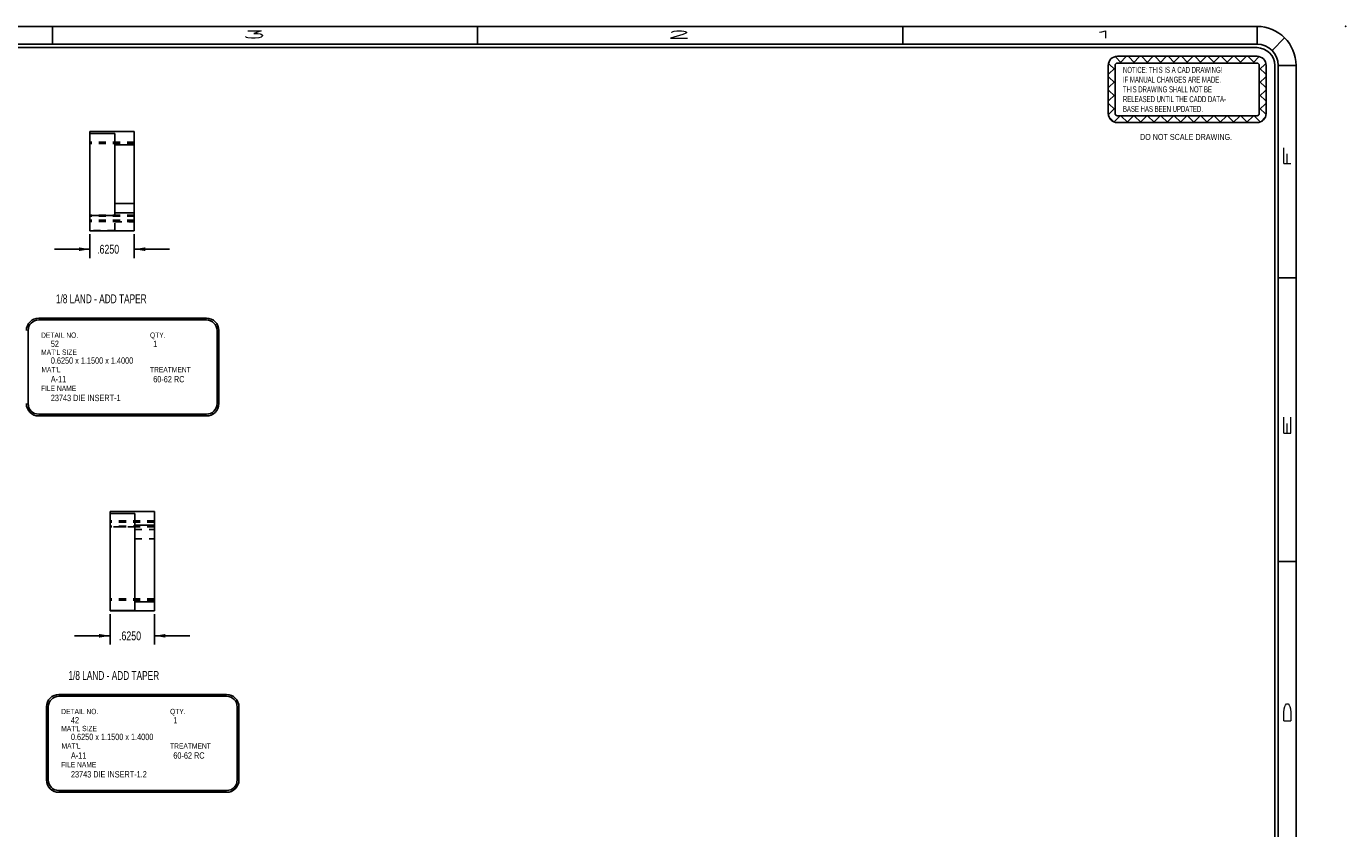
# Model space of a CAD drawing. Header units: inches. Extents: x 1802 to 2468, y -253 to -72.
# Tile 222 of 256: x 2049 to 2067, y -196 to -185. Entities that reach past the tile are written whole.
import ezdxf

# ---------------------------------------------------------------- set-up
doc = ezdxf.new("R2010")
doc.units = ezdxf.units.IN
doc.header["$LTSCALE"] = 0.5
doc.header["$MEASUREMENT"] = 0
doc.linetypes.add('HIDDEN', pattern=[0.225, 0.15, -0.075])
for name, color, linetype in [('DSS-M-S', 53, 'Continuous'), ('SID-M-D', 42, 'Continuous'), ('SID-M-H', 4, 'HIDDEN'), ('SID-M-M', 233, 'Continuous'), ('SID-M-S', 105, 'Continuous')]:
    doc.layers.add(name, color=color, linetype=linetype)
doc.styles.add('R', font='ROMAND.SHX')
doc.styles.add('SLDTEXTSTYLE0', font='TXT', dxfattribs={"width": 0.595745})
doc.styles.add('SLDTEXTSTYLE1', font='TXT', dxfattribs={"width": 0.744681})

# ---------------------------------------------------------------- blocks, each defined once
blk = doc.blocks.new('SW_NOTE_0')
at = {"layer": 'DSS-M-S', "color": 0, "insert": (0, 0.11), "char_height": 0.08504, "attachment_point": 1, "style": 'SLDTEXTSTYLE0'}
blk.add_mtext('RELEASED UNTIL THE CADD DATA-', dxfattribs=at)
blk = doc.blocks.new('SW_NOTE_0_1')
at = {"layer": 'DSS-M-S', "color": 0, "insert": (0, 0.11), "char_height": 0.08504, "attachment_point": 1, "style": 'SLDTEXTSTYLE0'}
blk.add_mtext('BASE HAS BEEN UPDATED.', dxfattribs=at)
blk = doc.blocks.new('SW_NOTE_0_2')
at = {"layer": 'DSS-M-S', "color": 0, "insert": (0.872, 0.11), "char_height": 0.08504, "attachment_point": 2, "style": 'SLDTEXTSTYLE1'}
blk.add_mtext('DO NOT SCALE DRAWING.', dxfattribs=at)
blk = doc.blocks.new('SW_NOTE_0_3')
at = {"layer": 'DSS-M-S', "color": 0, "insert": (0, 0.11), "char_height": 0.08504, "attachment_point": 1, "style": 'SLDTEXTSTYLE0'}
blk.add_mtext('THIS DRAWING SHALL NOT BE', dxfattribs=at)
blk = doc.blocks.new('SW_NOTE_0_4')
at = {"layer": 'DSS-M-S', "color": 0, "insert": (0, 0.11), "char_height": 0.08504, "attachment_point": 1, "style": 'SLDTEXTSTYLE0'}
blk.add_mtext('IF MANUAL CHANGES ARE MADE.', dxfattribs=at)
blk = doc.blocks.new('SW_NOTE_0_5')
at = {"layer": 'DSS-M-S', "color": 0, "insert": (0, 0.11), "char_height": 0.08504, "attachment_point": 1, "style": 'SLDTEXTSTYLE0'}
blk.add_mtext('NOTICE: THIS IS A CAD DRAWING!', dxfattribs=at)
blk = doc.blocks.new('DMBLK256')
at = {"layer": 'DSS-M-S', "color": 8}
for p, q in [((-1.077, -0.303), (-1.077, 0.377)), ((-0.981, 0.312), (-1.074, 0.405)), ((-0.89, 0.409), (-0.982, 0.501)), ((-0.981, -0.303), (-0.981, 0.377)), ((-0.949, 0.505), (1.022, 0.505)), ((-0.949, 0.409), (1.022, 0.409)), ((-0.916, 0.409), (-0.82, 0.505)), ((-0.702, 0.409), (-0.798, 0.505)), ((-0.728, 0.409), (-0.633, 0.505)), ((-0.514, 0.409), (-0.61, 0.505)), ((-0.54, 0.409), (-0.445, 0.505)), ((-0.327, 0.409), (-0.422, 0.505)), ((-0.352, 0.409), (-0.257, 0.505)), ((-0.139, 0.409), (-0.234, 0.505)), ((-0.165, 0.409), (-0.069, 0.505)), ((0.049, 0.409), (-0.046, 0.505)), ((0.023, 0.409), (0.119, 0.505)), ((0.237, 0.409), (0.142, 0.505)), ((0.211, 0.409), (0.307, 0.505)), ((0.425, 0.409), (0.329, 0.505)), ((0.399, 0.409), (0.495, 0.505)), ((0.613, 0.409), (0.517, 0.505)), ((0.587, 0.409), (0.683, 0.505)), ((0.801, 0.409), (0.705, 0.505)), ((0.775, 0.409), (0.871, 0.505)), ((0.989, 0.409), (0.893, 0.505)), ((0.963, 0.409), (1.054, 0.501)), ((1.054, 0.312), (1.147, 0.405)), ((1.054, 0.377), (1.054, -0.303)), ((1.15, 0.377), (1.15, -0.303)), ((-1.077, 0.248), (-0.981, 0.344)), ((-0.981, 0.124), (-1.077, 0.22)), ((1.15, 0.248), (1.054, 0.344)), ((1.054, 0.124), (1.15, 0.22)), ((-1.077, 0.06), (-0.981, 0.156)), ((-0.981, -0.064), (-1.077, 0.032)), ((1.15, 0.06), (1.054, 0.156)), ((1.054, -0.064), (1.15, 0.032)), ((-1.077, -0.128), (-0.981, -0.032)), ((-0.981, -0.251), (-1.077, -0.156)), ((1.15, -0.128), (1.054, -0.032)), ((1.054, -0.251), (1.15, -0.156)), ((-1.076, -0.315), (-0.981, -0.22)), ((-1.001, -0.42), (-1.066, -0.355)), ((-0.995, -0.422), (-0.908, -0.335)), ((1.022, -0.335), (-0.949, -0.335)), ((-0.802, -0.431), (-0.898, -0.335)), ((-0.816, -0.431), (-0.721, -0.335)), ((-0.614, -0.431), (-0.71, -0.335)), ((-0.628, -0.431), (-0.533, -0.335)), ((-0.426, -0.431), (-0.522, -0.335)), ((-0.44, -0.431), (-0.345, -0.335)), ((-0.239, -0.431), (-0.334, -0.335)), ((-0.252, -0.431), (-0.157, -0.335)), ((-0.051, -0.431), (-0.146, -0.335)), ((-0.065, -0.431), (0.031, -0.335)), ((0.137, -0.431), (0.042, -0.335)), ((0.123, -0.431), (0.219, -0.335)), ((0.325, -0.431), (0.23, -0.335)), ((0.311, -0.431), (0.407, -0.335)), ((0.513, -0.431), (0.417, -0.335)), ((0.499, -0.431), (0.595, -0.335)), ((0.701, -0.431), (0.605, -0.335)), ((0.687, -0.431), (0.783, -0.335)), ((0.889, -0.431), (0.793, -0.335)), ((0.875, -0.431), (0.971, -0.335)), ((1.068, -0.422), (0.981, -0.335)), ((1.149, -0.315), (1.054, -0.22)), ((1.074, -0.42), (1.139, -0.355)), ((1.022, -0.431), (-0.949, -0.431))]:
    blk.add_line(p, q, dxfattribs=at)
for centre, radius, start, end in [((-0.949, 0.377), 0.128, 90, 180), ((-0.949, 0.377), 0.0319, 90, 180), ((1.022, 0.377), 0.128, 0, 90), ((1.022, 0.377), 0.0319, 0, 90), ((-0.949, -0.303), 0.128, 180, 270), ((-0.949, -0.303), 0.0319, 180, 270), ((1.022, -0.303), 0.0319, 270, 0), ((1.022, -0.303), 0.128, 270, 0)]:
    blk.add_arc(centre, radius, start, end, dxfattribs=at)
at = {"layer": 'DSS-M-S', "color": 154}
for name, p in [('SW_NOTE_0_5', (-0.87, 0.246)), ('SW_NOTE_0_4', (-0.87, 0.108)), ('SW_NOTE_0_3', (-0.87, -0.029)), ('SW_NOTE_0', (-0.87, -0.167)), ('SW_NOTE_0_1', (-0.87, -0.305)), ('SW_NOTE_0_2', (-0.852, -0.7))]:
    blk.add_blockref(name, p, dxfattribs=at)
blk = doc.blocks.new('*U9')
at = {"layer": 'SID-M-D'}
blk.add_point((1.25, 22.55), dxfattribs=at)
at = {"layer": 'SID-M-S'}
for p, q in [((0, 22.55), (-34, 22.55)), ((-17, 22.55), (-17, 22.3)), ((-11, 22.55), (-11, 22.3)), ((-5, 22.55), (-5, 22.3)), ((0, 22.3), (0, 22.55)), ((0.212, 22.212), (0.389, 22.389)), ((0, 22.3), (-34, 22.3)), ((0, 22.25), (-34, 22.25)), ((0.25, 0), (0.25, 22)), ((0.3, 0), (0.3, 22)), ((0.3, 22), (0.55, 22)), ((0.55, 0), (0.55, 22)), ((0.3, 19), (0.55, 19)), ((0.3, 15), (0.55, 15))]:
    blk.add_line(p, q, dxfattribs=at)
for radius, start in [(0.55, 360), (0.3, 360), (0.25, 0)]:
    blk.add_arc((0, 22), radius, start, 90, dxfattribs=at)
blk.add_blockref('DMBLK256', (-1.022, 21.623), dxfattribs=at)
at = {"layer": 'SID-M-D', "style": 'R', "width": 4}
for s, p in [('3', (-14.327, 22.386)), ('2', (-8.327, 22.386)), ('1', (-2.327, 22.386))]:
    blk.add_text(s, height=0.1, dxfattribs=at).set_placement(p)
for s, p in [('F', (0.476, 20.547)), ('E', (0.476, 16.743)), ('D', (0.476, 12.681))]:
    blk.add_text(s, height=0.1, rotation=90, dxfattribs=at).set_placement(p)

msp = doc.modelspace()

# ---------------------------------------------------------------- linework, layer by layer
at = {"layer": 'SID-M-D'}
for p, q in [((2049.47747, -187.48033), (2049.47747, -187.81567)), ((2050.10247, -187.48033), (2050.10247, -187.81567)), ((2049.47747, -187.69067), (2048.97747, -187.69067)), ((2050.10247, -187.69067), (2050.60247, -187.69067)), ((2049.76133, -192.84209), (2049.76133, -193.27045)), ((2050.38633, -192.84209), (2050.38633, -193.27045)), ((2049.76133, -193.14545), (2049.26133, -193.14545)), ((2050.38633, -193.14545), (2050.88633, -193.14545))]:
    msp.add_line(p, q, dxfattribs=at)
for points in [[(2049.47747, -187.69067), (2049.32147, -187.66467), (2049.32147, -187.71667)], [(2050.10247, -187.69067), (2050.25847, -187.71667), (2050.25847, -187.66467)], [(2049.76133, -193.14545), (2049.60533, -193.11945), (2049.60533, -193.17145)], [(2050.38633, -193.14545), (2050.54233, -193.17145), (2050.54233, -193.11945)]]:
    msp.add_solid(points, dxfattribs=at)
at = {"layer": 'SID-M-H'}
for p, q in [((2050.10247, -186.18185), (2049.47747, -186.18185)), ((2050.10247, -186.20045), (2049.47747, -186.20045)), ((2050.10247, -186.20045), (2049.47747, -186.20045)), ((2050.10247, -186.20045), (2049.47747, -186.20045)), ((2050.10247, -186.20045), (2049.47747, -186.20045)), ((2049.82747, -186.22033), (2050.10247, -186.22033)), ((2050.10247, -187.21272), (2049.47747, -187.21272)), ((2050.10247, -187.21272), (2049.47747, -187.21272)), ((2050.10247, -187.2244), (2049.47747, -187.2244)), ((2050.10247, -187.2244), (2049.47747, -187.2244)), ((2050.10247, -187.28045), (2049.47747, -187.28045)), ((2050.10247, -187.28045), (2049.47747, -187.28045)), ((2049.82747, -187.42533), (2049.82747, -187.21326)), ((2050.10247, -187.29905), (2049.47747, -187.29905)), ((2049.82747, -187.42533), (2049.47747, -187.42533)), ((2049.82747, -187.30533), (2050.10247, -187.30533)), ((2050.38633, -191.52337), (2049.76133, -191.52337)), ((2050.38633, -191.54197), (2049.76133, -191.54197)), ((2050.38633, -191.54197), (2049.76133, -191.54197)), ((2050.38633, -191.59802), (2049.76133, -191.59802)), ((2050.38633, -191.59802), (2049.76133, -191.59802)), ((2050.11133, -191.60916), (2049.76133, -191.60916)), ((2050.38633, -191.6097), (2049.76133, -191.6097)), ((2050.38633, -191.6097), (2049.76133, -191.6097)), ((2050.11133, -191.64351), (2050.38633, -191.64351)), ((2050.11133, -191.77786), (2050.38633, -191.77786)), ((2050.38633, -192.62197), (2049.76133, -192.62197)), ((2050.38633, -192.62197), (2049.76133, -192.62197)), ((2050.38633, -192.62197), (2049.76133, -192.62197)), ((2050.38633, -192.62197), (2049.76133, -192.62197)), ((2050.38633, -192.64057), (2049.76133, -192.64057)), ((2050.11133, -192.66709), (2050.38633, -192.66709))]:
    msp.add_line(p, q, dxfattribs=at)
at = {"layer": 'SID-M-M'}
for p, q in [((2048.75551, -188.66323), (2051.12149, -188.66323)), ((2048.75551, -188.68823), (2051.12149, -188.68823)), ((2048.60551, -188.83823), (2048.60551, -189.86875)), ((2051.27149, -188.83823), (2051.27149, -189.86875)), ((2051.29649, -188.83823), (2051.29649, -189.86875)), ((2048.75551, -190.01875), (2051.12149, -190.01875)), ((2048.75551, -190.04375), (2051.12149, -190.04375)), ((2049.03937, -193.9732), (2051.40536, -193.9732)), ((2048.86437, -194.1482), (2048.86437, -195.17872)), ((2048.88937, -194.1482), (2048.88937, -195.17872)), ((2049.03937, -193.9982), (2051.40536, -193.9982)), ((2051.55536, -194.1482), (2051.55536, -195.17872)), ((2051.58036, -194.1482), (2051.58036, -195.17872)), ((2049.03937, -195.32872), (2051.40536, -195.32872)), ((2049.03937, -195.35372), (2051.40536, -195.35372))]:
    msp.add_line(p, q, dxfattribs=at)
for centre, radius, start, end in [((2048.75551, -188.83823), 0.175, 90, 180), ((2048.75551, -188.83823), 0.15, 90, 180), ((2051.12149, -188.83823), 0.175, 0, 90), ((2051.12149, -188.83823), 0.15, 0, 90), ((2048.75551, -189.86875), 0.175, 180, 270), ((2048.75551, -189.86875), 0.15, 180, 270), ((2051.12149, -189.86875), 0.15, 270, 0), ((2051.12149, -189.86875), 0.175, 270, 0), ((2049.03937, -194.1482), 0.175, 90, 180), ((2051.40536, -194.1482), 0.175, 0, 90), ((2049.03937, -194.1482), 0.15, 90, 180), ((2051.40536, -194.1482), 0.15, 0, 90), ((2049.03937, -195.17872), 0.175, 180, 270), ((2049.03937, -195.17872), 0.15, 180, 270), ((2051.40536, -195.17872), 0.15, 270, 0), ((2051.40536, -195.17872), 0.175, 270, 0)]:
    msp.add_arc(centre, radius, start, end, dxfattribs=at)
at = {"layer": 'SID-M-S'}
for p, q in [((2049.47747, -186.03033), (2050.10247, -186.03033)), ((2049.47747, -186.05877), (2049.47747, -186.03033)), ((2049.82747, -186.05877), (2049.47747, -186.05877)), ((2049.47747, -186.05877), (2049.47747, -187.21326)), ((2049.82747, -186.22033), (2049.82747, -186.05877)), ((2050.10247, -186.22033), (2050.10247, -186.03033)), ((2049.82747, -186.22033), (2050.10247, -186.22033)), ((2049.82747, -187.04456), (2049.82747, -186.22033)), ((2050.10247, -187.04456), (2050.10247, -186.22033)), ((2049.82747, -187.04456), (2050.10247, -187.04456)), ((2049.82747, -187.17891), (2049.82747, -187.04456)), ((2050.10247, -187.17891), (2050.10247, -187.04456)), ((2049.47747, -187.43033), (2049.47747, -187.21326)), ((2049.82747, -187.21326), (2049.47747, -187.21326)), ((2049.82747, -187.17891), (2050.10247, -187.17891)), ((2049.82747, -187.21326), (2049.82747, -187.17891)), ((2050.10247, -187.43033), (2050.10247, -187.17891)), ((2049.47747, -187.43033), (2050.10247, -187.43033)), ((2049.76133, -191.39209), (2050.38633, -191.39209)), ((2049.76133, -191.42054), (2049.76133, -191.39209)), ((2050.11133, -191.42054), (2049.76133, -191.42054)), ((2049.76133, -191.42054), (2049.76133, -192.78709)), ((2050.11133, -191.58209), (2050.11133, -191.42054)), ((2050.38633, -191.58209), (2050.38633, -191.39209)), ((2050.11133, -191.58209), (2050.38633, -191.58209)), ((2050.11133, -192.66709), (2050.11133, -191.58209)), ((2050.38633, -192.66709), (2050.38633, -191.58209)), ((2050.11133, -192.66709), (2050.38633, -192.66709)), ((2050.11133, -192.78709), (2050.11133, -192.66709)), ((2050.38633, -192.79209), (2050.38633, -192.66709)), ((2049.76133, -192.79209), (2049.76133, -192.78709)), ((2050.11133, -192.78709), (2049.76133, -192.78709)), ((2049.76133, -192.79209), (2050.38633, -192.79209))]:
    msp.add_line(p, q, dxfattribs=at)

# ---------------------------------------------------------------- block references
at = {"layer": 'SID-M-D'}
msp.add_blockref('*U9', (2065.94756, -207.09685), dxfattribs=at)

# ---------------------------------------------------------------- texts
for s, height, style, width, p in [('1/8 LAND - ADD TAPER', 0.125, 'SLDTEXTSTYLE0', 0.7, (2048.9967, -188.4531)), ('DETAIL NO.', 0.075, 'SLDTEXTSTYLE1', 0.75, (2048.78839, -188.94103)), ('QTY.', 0.075, 'SLDTEXTSTYLE1', 0.75, (2050.32463, -188.94103)), ("MAT'L SIZE", 0.075, 'SLDTEXTSTYLE1', 0.75, (2048.78839, -189.18113)), ('52', 0.09, 'SLDTEXTSTYLE1', 0.75, (2048.92533, -189.07031)), ('1', 0.09, 'SLDTEXTSTYLE1', 0.75, (2050.37036, -189.07031)), ('0.6250 x 1.1500 x 1.4000', 0.09, 'SLDTEXTSTYLE1', 0.75, (2048.92533, -189.30711)), ("MAT'L", 0.075, 'SLDTEXTSTYLE1', 0.75, (2048.79302, -189.4273)), ('A-11', 0.09, 'SLDTEXTSTYLE1', 0.75, (2048.92533, -189.56835)), ('TREATMENT', 0.075, 'SLDTEXTSTYLE1', 0.75, (2050.32463, -189.4273)), ('60-62 RC', 0.09, 'SLDTEXTSTYLE1', 0.75, (2050.37036, -189.56942)), ('FILE NAME', 0.075, 'SLDTEXTSTYLE1', 0.75, (2048.78709, -189.69143)), ('23743 DIE INSERT-1', 0.09, 'SLDTEXTSTYLE1', 0.75, (2048.92533, -189.83445)), ('1/8 LAND - ADD TAPER', 0.125, 'SLDTEXTSTYLE0', 0.7, (2049.17365, -193.76787)), ('DETAIL NO.', 0.075, 'SLDTEXTSTYLE1', 0.75, (2049.07225, -194.25099)), ('QTY.', 0.075, 'SLDTEXTSTYLE1', 0.75, (2050.60849, -194.25099)), ('42', 0.09, 'SLDTEXTSTYLE1', 0.75, (2049.20919, -194.38027)), ('1', 0.09, 'SLDTEXTSTYLE1', 0.75, (2050.65422, -194.38027)), ("MAT'L SIZE", 0.075, 'SLDTEXTSTYLE1', 0.75, (2049.07225, -194.4911)), ('0.6250 x 1.1500 x 1.4000', 0.09, 'SLDTEXTSTYLE1', 0.75, (2049.20919, -194.61708)), ("MAT'L", 0.075, 'SLDTEXTSTYLE1', 0.75, (2049.07688, -194.73727)), ('TREATMENT', 0.075, 'SLDTEXTSTYLE1', 0.75, (2050.60849, -194.73727)), ('A-11', 0.09, 'SLDTEXTSTYLE1', 0.75, (2049.20919, -194.87831)), ('60-62 RC', 0.09, 'SLDTEXTSTYLE1', 0.75, (2050.65422, -194.87939)), ('FILE NAME', 0.075, 'SLDTEXTSTYLE1', 0.75, (2049.07096, -195.0014)), ('23743 DIE INSERT-1.2', 0.09, 'SLDTEXTSTYLE1', 0.75, (2049.20919, -195.14441))]:
    msp.add_text(s, height=height, dxfattribs=dict(at, style=style, width=width)).set_placement(p)
at = {"layer": 'SID-M-D', "char_height": 0.125, "attachment_point": 1, "style": 'SLDTEXTSTYLE1'}
for insert in [(2049.57819, -187.62876), (2049.88736, -193.08353)]:
    msp.add_mtext('.6250', dxfattribs=dict(at, insert=insert))

doc.saveas('drawing.dxf')
